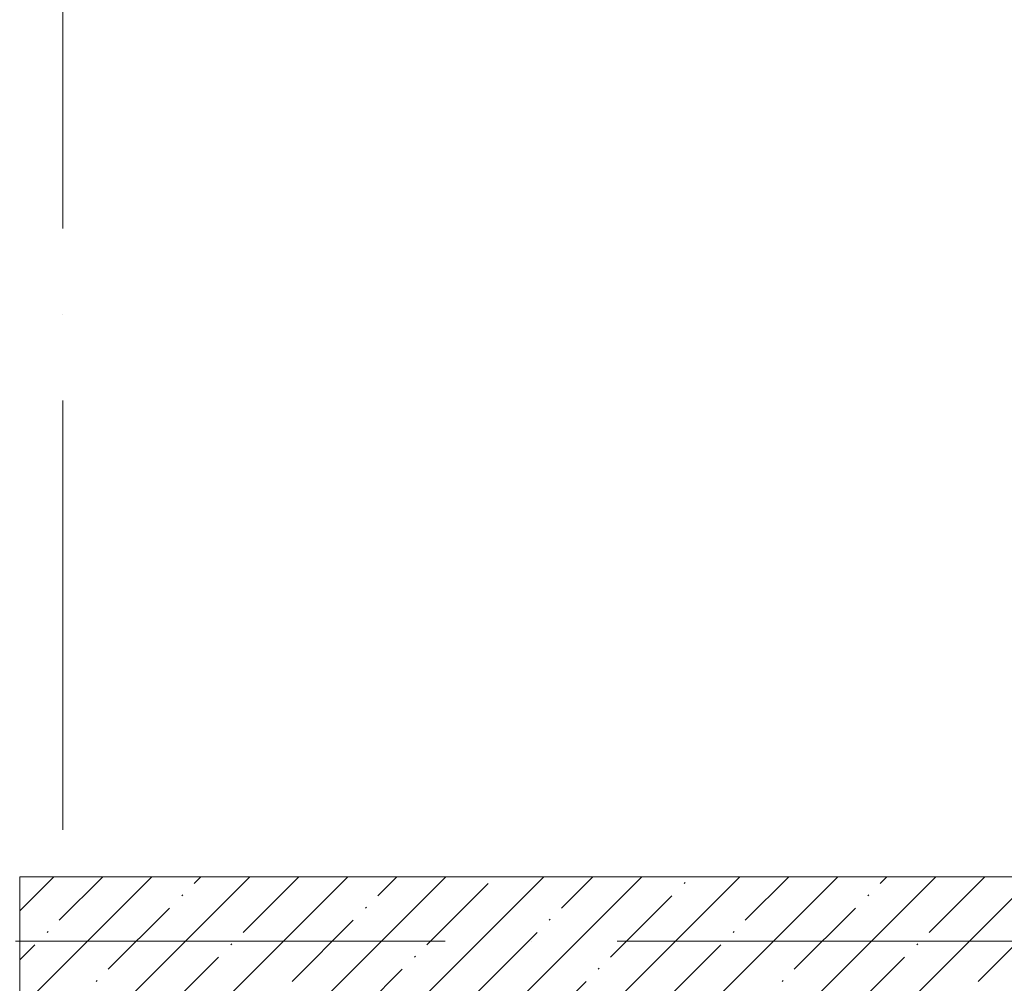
# Model space of a CAD drawing. Header units: millimetres. Extents: x -3267 to 40126, y 29201 to 102288.
# Tile 225 of 256: x 9826 to 12117, y 57646 to 59889. Entities that reach past the tile are written whole.
import ezdxf

# ---------------------------------------------------------------- set-up
doc = ezdxf.new("R2010")
doc.units = ezdxf.units.MM
doc.linetypes.add('4_ Штрихпунктир_ 10 х 2 мм', pattern=[1400, 1000, -200, 0, -200])
for name, color, linetype, lineweight in [('S-COLS-____-MCUT', 7, 'Continuous', 9), ('S-COLS-____-OTLN', 7, 'Continuous', 9), ('S-GRID-____-OTLN', 7, 'Continuous', 9)]:
    doc.layers.add(name, color=color, linetype=linetype, lineweight=lineweight)

# ---------------------------------------------------------------- blocks, each defined once
blk = doc.blocks.new('КР_Колонна_ЖБ_Прямоугольная - 300x2400h_B40-V6-ВКК_02_К1_З_ЭОМ_кабель_')
at = {"layer": 'S-COLS-____-OTLN', "lineweight": 5, "true_color": 0xaaaaaa}
h = blk.add_hatch(dxfattribs=at)
h.set_pattern_fill('FP_7', color=253, style=0, pattern_type=2)
h.set_pattern_definition([(315, (-58025, 9300), (114.04925, 114.04925), []), (315, (-58025, 9185.95), (114.04925, 114.04925), [201.613, -40.323, 3.353, -36.97])])
h.paths.add_polyline_path([(-150, 1200), (-150, -1200), (150, -1200), (150, 1200)])
at = {"layer": 'S-COLS-____-MCUT', "color": 253, "lineweight": 5, "true_color": 0xaaaaaa}
for p, q in [((150, 1200), (-150, 1200)), ((-150, 1200), (-150, -1200)), ((150, -1200), (150, 1200)), ((-150, -1200), (150, -1200))]:
    blk.add_line(p, q, dxfattribs=at)
blk = doc.blocks.new('Наметкина 10_РД_АР_К1_отсоединено_rvt-1-ВКК_02_К1_З_ЭОМ_кабель_')
at = {"layer": 'S-COLS-____-OTLN', "color": 253, "lineweight": 5, "true_color": 0xaaaaaa, "rotation": 89.9999999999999}
blk.add_blockref('КР_Колонна_ЖБ_Прямоугольная - 300x2400h_B40-V6-ВКК_02_К1_З_ЭОМ_кабель_', (9300, 58025), dxfattribs=at)

msp = doc.modelspace()

# ---------------------------------------------------------------- linework, layer by layer
at = {"layer": 'S-GRID-____-OTLN', "color": 253, "linetype": '4_ Штрихпунктир_ 10 х 2 мм', "true_color": 0xaaaaaa}
for p, q in [((9925.6, 30000.7), (9925.6, 101488.3)), ((38817.9, 57743.7), (-2467.3, 57743.7))]:
    msp.add_line(p, q, dxfattribs=at)

# ---------------------------------------------------------------- block references
at = {"lineweight": 5}
msp.add_blockref('Наметкина 10_РД_АР_К1_отсоединено_rvt-1-ВКК_02_К1_З_ЭОМ_кабель_', (1725.6, -281.3), dxfattribs=at)

doc.saveas('drawing.dxf')
